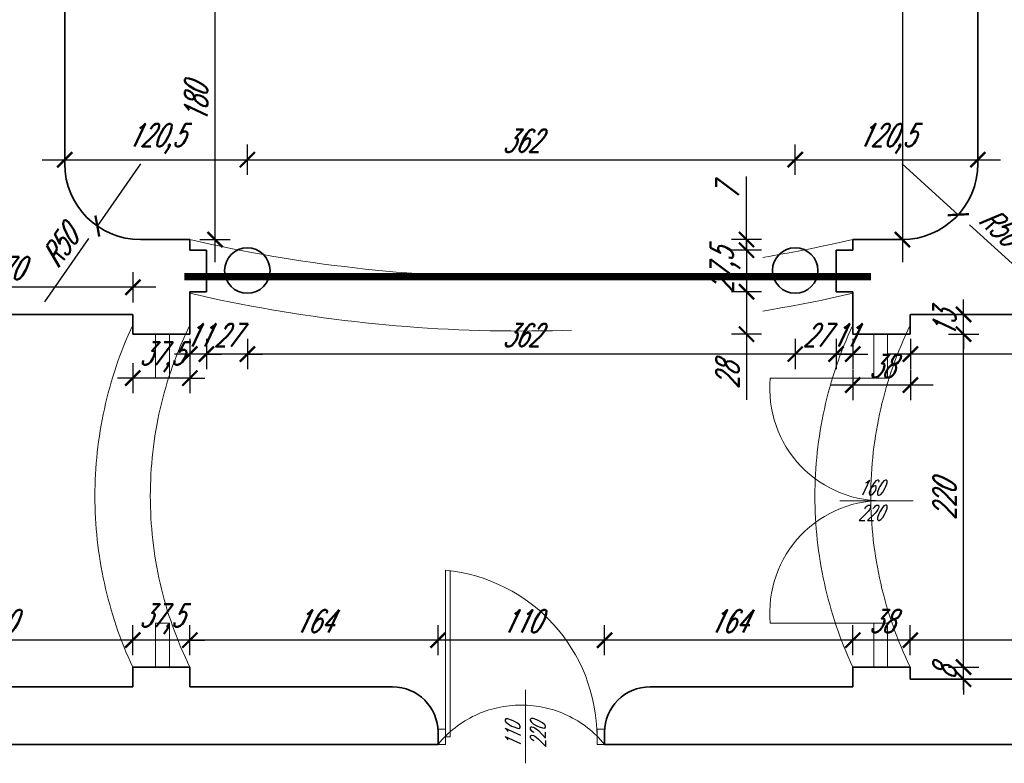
# Model space of a CAD drawing. Header units: millimetres. Extents: x 402 to 79005, y -7782 to 89952.
# Tile 92 of 256: x 24568 to 25218, y 21847 to 22338. Entities that reach past the tile are written whole.
import ezdxf

# ---------------------------------------------------------------- set-up
doc = ezdxf.new("R2010")
doc.units = ezdxf.units.MM
doc.header["$LTSCALE"] = 10
doc.linetypes.add('ACAD_ISO12W100', pattern=[21, 12, -3, 0, -3, 0, -3])
doc.linetypes.add('DASHED', pattern=[19.05, 12.7, -6.35])
doc.layers.get('0').update_dxf_attribs({"lineweight": 0})
doc.layers.get('Defpoints').update_dxf_attribs({"color": 253})
for name, color, linetype, lineweight in [('01 parter - ściany', 253, 'Continuous', 35), ('03_drzwi', 253, 'Continuous', 15), ('04-2_nad', 253, 'DASHED', 5), ('05-01_wymiary', 253, 'Continuous', 5), ('05-03_opis', 253, 'Continuous', 5)]:
    doc.layers.add(name, color=color, linetype=linetype, lineweight=lineweight)
doc.styles.add('ariel_wym', font='simplex.shx', dxfattribs={"width": 0.65, "oblique": 25})
doc.dimstyles.new('ariel 50', dxfattribs={"dimtxt": 15, "dimasz": 10, "dimexe": 10, "dimexo": 0, "dimgap": 5, "dimtad": 1, "dimdec": 1, "dimrnd": 0.5, "dimtxsty": 'ariel_wym', "dimblk": 'ARCHTICK', "dimcen": 2.5, "dimdle": 15, "dimazin": 0, "dimtfac": 1, "dimtdec": 1, "dimtix": 1, "dimtmove": 0, "dimatfit": 3, "dimldrblk": 'DOT', "dimfxl": 0, "dimarcsym": 0})
doc.dimstyles.new('ariel 50 wnętrze', dxfattribs={"dimtxt": 15, "dimasz": 10, "dimexe": 10, "dimexo": 0, "dimgap": 5, "dimtad": 1, "dimdec": 1, "dimrnd": 0.5, "dimtxsty": 'ariel_wym', "dimblk": 'ARCHTICK', "dimcen": 2.5, "dimdle": 15, "dimazin": 0, "dimtfac": 1, "dimtdec": 1, "dimtix": 1, "dimtmove": 0, "dimatfit": 3, "dimldrblk": 'DOT', "dimfxl": 0, "dimarcsym": 0})

# ---------------------------------------------------------------- blocks, each defined once
blk = doc.blocks.new('_ArchTick')
at = {"color": 0, "linetype": 'ByBlock', "const_width": 0.15}
blk.add_lwpolyline([(-0.5, -0.5), (0.5, 0.5)], dxfattribs=at)
blk = doc.blocks.new('*D2143')
at = {"layer": '05-01_wymiary', "color": 0, "lineweight": -2}
for p, q in [((23500.18, 22185.69), (23500.18, 22993.69)), ((23540.18, 22978.69), (23490.18, 22978.69)), ((23540.18, 22200.69), (23490.18, 22200.69))]:
    blk.add_line(p, q, dxfattribs=at)
at = {"layer": 'Defpoints', "color": 0}
for p in [(23500.18, 22978.69), (24616.43, 22978.69), (23841.38, 22200.69)]:
    blk.add_point(p, dxfattribs=at)
at = {"layer": '05-01_wymiary', "color": 0, "lineweight": -2, "xscale": 10, "yscale": 10, "zscale": 10}
for p, rotation in [((23500.18, 22978.69), 90), ((23500.18, 22200.69), 270)]:
    blk.add_blockref('_ArchTick', p, dxfattribs=dict(at, rotation=rotation))
at = {"layer": '05-01_wymiary', "color": 0, "insert": (23487.68, 22589.69), "char_height": 15, "attachment_point": 5, "rotation": 90, "style": 'ariel_wym'}
blk.add_mtext('778', dxfattribs=at)
blk = doc.blocks.new('_Dot')
at = {"color": 0, "linetype": 'ByBlock', "lineweight": -2}
blk.add_line((-0.5, 0), (-1, 0), dxfattribs=at)
at = {"color": 0, "linetype": 'ByBlock', "const_width": 0.5}
blk.add_lwpolyline([(-0.25, 0, 1), (0.25, 0, 1)], format="xyb", close=True, dxfattribs=at)
blk = doc.blocks.new('*D2447')
at = {"layer": '05-01_wymiary', "color": 0, "lineweight": -2}
for p, q in [((25155.78, 21918.51), (25155.78, 21938.51)), ((25318.78, 21918.51), (25318.78, 21938.51)), ((25333.78, 21928.51), (25140.78, 21928.51))]:
    blk.add_line(p, q, dxfattribs=at)
at = {"layer": 'Defpoints', "color": 0, "lineweight": 0}
for p in [(25155.78, 21928.51), (25155.78, 21902.69), (25318.78, 21859.69)]:
    blk.add_point(p, dxfattribs=at)
at = {"layer": '05-01_wymiary', "color": 0, "lineweight": -2, "xscale": 10, "yscale": 10, "zscale": 10, "rotation": 180}
blk.add_blockref('_ArchTick', (25155.78, 21928.51), dxfattribs=at)
at = {"layer": '05-01_wymiary', "color": 0, "lineweight": -2, "xscale": 10, "yscale": 10, "zscale": 10}
blk.add_blockref('_ArchTick', (25318.78, 21928.51), dxfattribs=at)
at = {"layer": '05-01_wymiary', "color": 0, "insert": (25237.28, 21941.01), "char_height": 15, "attachment_point": 5, "style": 'ariel_wym'}
blk.add_mtext('163', dxfattribs=at)
blk = doc.blocks.new('*D2448')
at = {"layer": '05-01_wymiary', "color": 0, "lineweight": -2}
for p, q in [((25117.78, 21918.51), (25117.78, 21938.51)), ((25155.78, 21918.51), (25155.78, 21938.51)), ((25170.78, 21928.51), (25102.78, 21928.51))]:
    blk.add_line(p, q, dxfattribs=at)
at = {"layer": 'Defpoints', "color": 0, "lineweight": 0}
for p in [(25117.78, 21928.51), (25155.78, 21902.69), (25117.78, 21897.69)]:
    blk.add_point(p, dxfattribs=at)
at = {"layer": '05-01_wymiary', "color": 0, "lineweight": -2, "xscale": 10, "yscale": 10, "zscale": 10, "rotation": 180}
blk.add_blockref('_ArchTick', (25117.78, 21928.51), dxfattribs=at)
at = {"layer": '05-01_wymiary', "color": 0, "lineweight": -2, "xscale": 10, "yscale": 10, "zscale": 10}
blk.add_blockref('_ArchTick', (25155.78, 21928.51), dxfattribs=at)
at = {"layer": '05-01_wymiary', "color": 0, "insert": (25136.78, 21941.01), "char_height": 15, "attachment_point": 5, "style": 'ariel_wym'}
blk.add_mtext('38', dxfattribs=at)
blk = doc.blocks.new('*D2449')
at = {"layer": '05-01_wymiary', "color": 0, "lineweight": -2}
for p, q in [((24953.87, 21918.51), (24953.87, 21938.51)), ((25117.78, 21918.51), (25117.78, 21938.51)), ((25132.78, 21928.51), (24938.87, 21928.51))]:
    blk.add_line(p, q, dxfattribs=at)
at = {"layer": 'Defpoints', "color": 0}
for p in [(24953.87, 21928.51), (25117.78, 21897.69), (24953.87, 21859.69)]:
    blk.add_point(p, dxfattribs=at)
at = {"layer": '05-01_wymiary', "color": 0, "lineweight": -2, "xscale": 10, "yscale": 10, "zscale": 10, "rotation": 180}
blk.add_blockref('_ArchTick', (24953.87, 21928.51), dxfattribs=at)
at = {"layer": '05-01_wymiary', "color": 0, "lineweight": -2, "xscale": 10, "yscale": 10, "zscale": 10}
blk.add_blockref('_ArchTick', (25117.78, 21928.51), dxfattribs=at)
at = {"layer": '05-01_wymiary', "color": 0, "insert": (25035.83, 21941.01), "char_height": 15, "attachment_point": 5, "style": 'ariel_wym'}
blk.add_mtext('164', dxfattribs=at)
blk = doc.blocks.new('*D2450')
at = {"layer": '05-01_wymiary', "color": 0, "lineweight": -2}
for p, q in [((24843.87, 21918.51), (24843.87, 21938.51)), ((24953.87, 21918.51), (24953.87, 21938.51)), ((24968.87, 21928.51), (24828.87, 21928.51))]:
    blk.add_line(p, q, dxfattribs=at)
at = {"layer": 'Defpoints', "color": 0}
for p in [(24843.87, 21928.51), (24843.87, 21859.69), (24953.87, 21859.69)]:
    blk.add_point(p, dxfattribs=at)
at = {"layer": '05-01_wymiary', "color": 0, "lineweight": -2, "xscale": 10, "yscale": 10, "zscale": 10, "rotation": 180}
blk.add_blockref('_ArchTick', (24843.87, 21928.51), dxfattribs=at)
at = {"layer": '05-01_wymiary', "color": 0, "lineweight": -2, "xscale": 10, "yscale": 10, "zscale": 10}
blk.add_blockref('_ArchTick', (24953.87, 21928.51), dxfattribs=at)
at = {"layer": '05-01_wymiary', "color": 0, "insert": (24898.87, 21941.01), "char_height": 15, "attachment_point": 5, "style": 'ariel_wym'}
blk.add_mtext('110', dxfattribs=at)
blk = doc.blocks.new('*D2451')
at = {"layer": '05-01_wymiary', "color": 0, "lineweight": -2}
for p, q in [((24679.96, 21918.51), (24679.96, 21938.51)), ((24843.87, 21918.51), (24843.87, 21938.51)), ((24858.87, 21928.51), (24664.96, 21928.51))]:
    blk.add_line(p, q, dxfattribs=at)
at = {"layer": 'Defpoints', "color": 0}
for p in [(24679.96, 21928.51), (24679.96, 21897.69), (24843.87, 21859.69)]:
    blk.add_point(p, dxfattribs=at)
at = {"layer": '05-01_wymiary', "color": 0, "lineweight": -2, "xscale": 10, "yscale": 10, "zscale": 10, "rotation": 180}
blk.add_blockref('_ArchTick', (24679.96, 21928.51), dxfattribs=at)
at = {"layer": '05-01_wymiary', "color": 0, "lineweight": -2, "xscale": 10, "yscale": 10, "zscale": 10}
blk.add_blockref('_ArchTick', (24843.87, 21928.51), dxfattribs=at)
at = {"layer": '05-01_wymiary', "color": 0, "insert": (24761.92, 21941.01), "char_height": 15, "attachment_point": 5, "style": 'ariel_wym'}
blk.add_mtext('164', dxfattribs=at)
blk = doc.blocks.new('*D2452')
at = {"layer": '05-01_wymiary', "color": 0, "lineweight": -2}
for p, q in [((24642.28, 21918.51), (24642.28, 21938.51)), ((24679.96, 21918.51), (24679.96, 21938.51)), ((24642.28, 21928.51), (24632.28, 21928.51)), ((24679.96, 21928.51), (24642.28, 21928.51)), ((24679.96, 21928.51), (24689.96, 21928.51))]:
    blk.add_line(p, q, dxfattribs=at)
at = {"layer": 'Defpoints', "color": 0}
for p in [(24642.28, 21928.51), (24642.28, 21897.69), (24679.96, 21897.69)]:
    blk.add_point(p, dxfattribs=at)
at = {"layer": '05-01_wymiary', "color": 0, "lineweight": -2, "xscale": 10, "yscale": 10, "zscale": 10}
blk.add_blockref('_ArchTick', (24642.28, 21928.51), dxfattribs=at)
at = {"layer": '05-01_wymiary', "color": 0, "lineweight": -2, "xscale": 10, "yscale": 10, "zscale": 10, "rotation": 180}
blk.add_blockref('_ArchTick', (24679.96, 21928.51), dxfattribs=at)
at = {"layer": '05-01_wymiary', "color": 0, "insert": (24661.12, 21942.44), "char_height": 15, "attachment_point": 5, "style": 'ariel_wym'}
blk.add_mtext('37,5', dxfattribs=at)
blk = doc.blocks.new('*D2456')
at = {"layer": '05-01_wymiary', "color": 0, "lineweight": -2}
for p, q in [((25155.82, 22127.52), (25155.82, 22107.52)), ((25385.78, 22127.52), (25385.78, 22107.52)), ((25400.78, 22117.52), (25140.82, 22117.52))]:
    blk.add_line(p, q, dxfattribs=at)
at = {"layer": 'Defpoints', "color": 0}
for p in [(25385.78, 22187.69), (25155.82, 22143.69), (25155.82, 22117.52)]:
    blk.add_point(p, dxfattribs=at)
at = {"layer": '05-01_wymiary', "color": 0, "lineweight": -2, "xscale": 10, "yscale": 10, "zscale": 10, "rotation": 180}
blk.add_blockref('_ArchTick', (25155.82, 22117.52), dxfattribs=at)
at = {"layer": '05-01_wymiary', "color": 0, "lineweight": -2, "xscale": 10, "yscale": 10, "zscale": 10}
blk.add_blockref('_ArchTick', (25385.78, 22117.52), dxfattribs=at)
at = {"layer": '05-01_wymiary', "color": 0, "insert": (25270.8, 22130.02), "char_height": 15, "attachment_point": 5, "style": 'ariel_wym'}
blk.add_mtext('230', dxfattribs=at)
blk = doc.blocks.new('*D2457')
at = {"layer": '05-01_wymiary', "color": 0, "lineweight": -2}
for p, q in [((25117.78, 22107.06), (25117.78, 22087.06)), ((25155.82, 22107.06), (25155.82, 22087.06)), ((25170.82, 22097.06), (25102.78, 22097.06))]:
    blk.add_line(p, q, dxfattribs=at)
at = {"layer": 'Defpoints', "color": 0}
for p in [(25155.82, 22143.69), (25117.78, 22130.69), (25117.78, 22097.06)]:
    blk.add_point(p, dxfattribs=at)
at = {"layer": '05-01_wymiary', "color": 0, "lineweight": -2, "xscale": 10, "yscale": 10, "zscale": 10, "rotation": 180}
blk.add_blockref('_ArchTick', (25117.78, 22097.06), dxfattribs=at)
at = {"layer": '05-01_wymiary', "color": 0, "lineweight": -2, "xscale": 10, "yscale": 10, "zscale": 10}
blk.add_blockref('_ArchTick', (25155.82, 22097.06), dxfattribs=at)
at = {"layer": '05-01_wymiary', "color": 0, "insert": (25136.8, 22109.56), "char_height": 15, "attachment_point": 5, "style": 'ariel_wym'}
blk.add_mtext('38', dxfattribs=at)
blk = doc.blocks.new('*D2458')
at = {"layer": '05-01_wymiary', "color": 0, "lineweight": -2}
for p, q in [((25106.78, 22127.52), (25106.78, 22107.52)), ((25117.78, 22127.52), (25117.78, 22107.52)), ((25106.78, 22117.52), (25096.78, 22117.52)), ((25117.78, 22117.52), (25106.78, 22117.52)), ((25117.78, 22117.52), (25127.78, 22117.52))]:
    blk.add_line(p, q, dxfattribs=at)
at = {"layer": 'Defpoints', "color": 0}
for p in [(25106.78, 22158.69), (25117.78, 22130.69), (25106.78, 22117.52)]:
    blk.add_point(p, dxfattribs=at)
at = {"layer": '05-01_wymiary', "color": 0, "lineweight": -2, "xscale": 10, "yscale": 10, "zscale": 10}
blk.add_blockref('_ArchTick', (25106.78, 22117.52), dxfattribs=at)
at = {"layer": '05-01_wymiary', "color": 0, "lineweight": -2, "xscale": 10, "yscale": 10, "zscale": 10, "rotation": 180}
blk.add_blockref('_ArchTick', (25117.78, 22117.52), dxfattribs=at)
at = {"layer": '05-01_wymiary', "color": 0, "insert": (25112.28, 22130.02), "char_height": 15, "attachment_point": 5, "style": 'ariel_wym'}
blk.add_mtext('11', dxfattribs=at)
blk = doc.blocks.new('*D2459')
at = {"layer": '05-01_wymiary', "color": 0, "lineweight": -2}
for p, q in [((25079.78, 22127.52), (25079.78, 22107.52)), ((25106.78, 22127.52), (25106.78, 22107.52)), ((25079.78, 22117.52), (25069.78, 22117.52)), ((25106.78, 22117.52), (25079.78, 22117.52)), ((25106.78, 22117.52), (25116.78, 22117.52))]:
    blk.add_line(p, q, dxfattribs=at)
at = {"layer": 'Defpoints', "color": 0}
for p in [(25079.78, 22172.71), (25106.78, 22158.69), (25079.78, 22117.52)]:
    blk.add_point(p, dxfattribs=at)
at = {"layer": '05-01_wymiary', "color": 0, "lineweight": -2, "xscale": 10, "yscale": 10, "zscale": 10}
blk.add_blockref('_ArchTick', (25079.78, 22117.52), dxfattribs=at)
at = {"layer": '05-01_wymiary', "color": 0, "lineweight": -2, "xscale": 10, "yscale": 10, "zscale": 10, "rotation": 180}
blk.add_blockref('_ArchTick', (25106.78, 22117.52), dxfattribs=at)
at = {"layer": '05-01_wymiary', "color": 0, "insert": (25093.28, 22130.02), "char_height": 15, "attachment_point": 5, "style": 'ariel_wym'}
blk.add_mtext('27', dxfattribs=at)
blk = doc.blocks.new('*D2460')
at = {"layer": '05-01_wymiary', "color": 0, "lineweight": -2}
for p, q in [((24717.96, 22127.52), (24717.96, 22107.52)), ((25079.78, 22127.52), (25079.78, 22107.52)), ((25094.78, 22117.52), (24702.96, 22117.52))]:
    blk.add_line(p, q, dxfattribs=at)
at = {"layer": 'Defpoints', "color": 0}
for p in [(24717.96, 22172.71), (25079.78, 22172.71), (24717.96, 22117.52)]:
    blk.add_point(p, dxfattribs=at)
at = {"layer": '05-01_wymiary', "color": 0, "lineweight": -2, "xscale": 10, "yscale": 10, "zscale": 10, "rotation": 180}
blk.add_blockref('_ArchTick', (24717.96, 22117.52), dxfattribs=at)
at = {"layer": '05-01_wymiary', "color": 0, "lineweight": -2, "xscale": 10, "yscale": 10, "zscale": 10}
blk.add_blockref('_ArchTick', (25079.78, 22117.52), dxfattribs=at)
at = {"layer": '05-01_wymiary', "color": 0, "insert": (24898.87, 22130.02), "char_height": 15, "attachment_point": 5, "style": 'ariel_wym'}
blk.add_mtext('362', dxfattribs=at)
blk = doc.blocks.new('*D2461')
at = {"layer": '05-01_wymiary', "color": 0, "lineweight": -2}
for p, q in [((24690.96, 22127.52), (24690.96, 22107.52)), ((24717.96, 22127.52), (24717.96, 22107.52)), ((24690.96, 22117.52), (24680.96, 22117.52)), ((24717.96, 22117.52), (24690.96, 22117.52)), ((24717.96, 22117.52), (24727.96, 22117.52))]:
    blk.add_line(p, q, dxfattribs=at)
at = {"layer": 'Defpoints', "color": 0}
for p in [(24717.96, 22172.71), (24690.96, 22158.69), (24690.96, 22117.52)]:
    blk.add_point(p, dxfattribs=at)
at = {"layer": '05-01_wymiary', "color": 0, "lineweight": -2, "xscale": 10, "yscale": 10, "zscale": 10}
blk.add_blockref('_ArchTick', (24690.96, 22117.52), dxfattribs=at)
at = {"layer": '05-01_wymiary', "color": 0, "lineweight": -2, "xscale": 10, "yscale": 10, "zscale": 10, "rotation": 180}
blk.add_blockref('_ArchTick', (24717.96, 22117.52), dxfattribs=at)
at = {"layer": '05-01_wymiary', "color": 0, "insert": (24704.46, 22130.02), "char_height": 15, "attachment_point": 5, "style": 'ariel_wym'}
blk.add_mtext('27', dxfattribs=at)
blk = doc.blocks.new('*D2462')
at = {"layer": '05-01_wymiary', "color": 0, "lineweight": -2}
for p, q in [((24679.96, 22127.52), (24679.96, 22107.52)), ((24690.96, 22127.52), (24690.96, 22107.52)), ((24679.96, 22117.52), (24669.96, 22117.52)), ((24690.96, 22117.52), (24679.96, 22117.52)), ((24690.96, 22117.52), (24700.96, 22117.52))]:
    blk.add_line(p, q, dxfattribs=at)
at = {"layer": 'Defpoints', "color": 0}
for p in [(24690.96, 22158.69), (24679.96, 22130.69), (24679.96, 22117.52)]:
    blk.add_point(p, dxfattribs=at)
at = {"layer": '05-01_wymiary', "color": 0, "lineweight": -2, "xscale": 10, "yscale": 10, "zscale": 10}
blk.add_blockref('_ArchTick', (24679.96, 22117.52), dxfattribs=at)
at = {"layer": '05-01_wymiary', "color": 0, "lineweight": -2, "xscale": 10, "yscale": 10, "zscale": 10, "rotation": 180}
blk.add_blockref('_ArchTick', (24690.96, 22117.52), dxfattribs=at)
at = {"layer": '05-01_wymiary', "color": 0, "insert": (24685.46, 22130.02), "char_height": 15, "attachment_point": 5, "style": 'ariel_wym'}
blk.add_mtext('11', dxfattribs=at)
blk = doc.blocks.new('*D2463')
at = {"layer": '05-01_wymiary', "color": 0, "lineweight": -2}
for p, q in [((24642.29, 22111.61), (24642.29, 22091.61)), ((24679.96, 22111.61), (24679.96, 22091.61)), ((24642.29, 22101.61), (24632.29, 22101.61)), ((24679.96, 22101.61), (24642.29, 22101.61)), ((24679.96, 22101.61), (24689.96, 22101.61))]:
    blk.add_line(p, q, dxfattribs=at)
at = {"layer": 'Defpoints', "color": 0}
for p in [(24642.29, 22130.69), (24679.96, 22130.69), (24642.29, 22101.61)]:
    blk.add_point(p, dxfattribs=at)
at = {"layer": '05-01_wymiary', "color": 0, "lineweight": -2, "xscale": 10, "yscale": 10, "zscale": 10}
blk.add_blockref('_ArchTick', (24642.29, 22101.61), dxfattribs=at)
at = {"layer": '05-01_wymiary', "color": 0, "lineweight": -2, "xscale": 10, "yscale": 10, "zscale": 10, "rotation": 180}
blk.add_blockref('_ArchTick', (24679.96, 22101.61), dxfattribs=at)
at = {"layer": '05-01_wymiary', "color": 0, "insert": (24661.13, 22115.54), "char_height": 15, "attachment_point": 5, "style": 'ariel_wym'}
blk.add_mtext('37,5', dxfattribs=at)
blk = doc.blocks.new('*D2525')
at = {"layer": '05-01_wymiary', "color": 0, "lineweight": -2}
for p, q in [((24462.28, 21918.51), (24462.28, 21938.51)), ((24642.28, 21918.51), (24642.28, 21938.51)), ((24657.28, 21928.51), (24447.28, 21928.51))]:
    blk.add_line(p, q, dxfattribs=at)
at = {"layer": 'Defpoints', "color": 0}
for p in [(24462.28, 21928.51), (24642.28, 21897.69), (24462.28, 21859.69)]:
    blk.add_point(p, dxfattribs=at)
at = {"layer": '05-01_wymiary', "color": 0, "lineweight": -2, "xscale": 10, "yscale": 10, "zscale": 10, "rotation": 180}
blk.add_blockref('_ArchTick', (24462.28, 21928.51), dxfattribs=at)
at = {"layer": '05-01_wymiary', "color": 0, "lineweight": -2, "xscale": 10, "yscale": 10, "zscale": 10}
blk.add_blockref('_ArchTick', (24642.28, 21928.51), dxfattribs=at)
at = {"layer": '05-01_wymiary', "color": 0, "insert": (24552.28, 21941.01), "char_height": 15, "attachment_point": 5, "style": 'ariel_wym'}
blk.add_mtext('180', dxfattribs=at)
blk = doc.blocks.new('*D2542')
at = {"layer": '05-01_wymiary', "color": 0, "lineweight": -2}
for p, q in [((24472.28, 22171.69), (24472.28, 22151.69)), ((24642.43, 22171.69), (24642.43, 22151.69)), ((24657.43, 22161.69), (24457.28, 22161.69))]:
    blk.add_line(p, q, dxfattribs=at)
at = {"layer": 'Defpoints', "color": 0}
for p in [(24472.28, 22187.69), (24642.43, 22187.26), (24472.28, 22161.69)]:
    blk.add_point(p, dxfattribs=at)
at = {"layer": '05-01_wymiary', "color": 0, "lineweight": -2, "xscale": 10, "yscale": 10, "zscale": 10, "rotation": 180}
blk.add_blockref('_ArchTick', (24472.28, 22161.69), dxfattribs=at)
at = {"layer": '05-01_wymiary', "color": 0, "lineweight": -2, "xscale": 10, "yscale": 10, "zscale": 10}
blk.add_blockref('_ArchTick', (24642.43, 22161.69), dxfattribs=at)
at = {"layer": '05-01_wymiary', "color": 0, "insert": (24557.36, 22174.19), "char_height": 15, "attachment_point": 5, "style": 'ariel_wym'}
blk.add_mtext('170', dxfattribs=at)
blk = doc.blocks.new('*D2549')
at = {"layer": '05-01_wymiary', "color": 0, "lineweight": -2}
for p, q in [((24696.62, 22178.19), (24696.62, 22388.1)), ((24686.62, 22373.1), (24706.62, 22373.1)), ((24686.62, 22193.19), (24706.62, 22193.19))]:
    blk.add_line(p, q, dxfattribs=at)
at = {"layer": 'Defpoints', "color": 0}
for p in [(24681.81, 22373.1), (24696.62, 22373.1), (24679.96, 22193.19)]:
    blk.add_point(p, dxfattribs=at)
at = {"layer": '05-01_wymiary', "color": 0, "lineweight": -2, "xscale": 10, "yscale": 10, "zscale": 10}
for p, rotation in [((24696.62, 22373.1), 90), ((24696.62, 22193.19), 270)]:
    blk.add_blockref('_ArchTick', p, dxfattribs=dict(at, rotation=rotation))
at = {"layer": '05-01_wymiary', "color": 0, "insert": (24684.12, 22283.15), "char_height": 15, "attachment_point": 5, "rotation": 90, "style": 'ariel_wym'}
blk.add_mtext('180', dxfattribs=at)
blk = doc.blocks.new('*D2555')
at = {"layer": '05-01_wymiary', "color": 0, "lineweight": -2}
for p, q in [((25150.57, 22942.69), (25150.57, 22178.19)), ((25140.57, 22927.69), (25160.57, 22927.69)), ((25151.16, 22193.19), (25140.57, 22193.19))]:
    blk.add_line(p, q, dxfattribs=at)
at = {"layer": 'Defpoints', "color": 0}
for p in [(25139.53, 22927.69), (25150.57, 22193.19), (25151.16, 22193.19)]:
    blk.add_point(p, dxfattribs=at)
at = {"layer": '05-01_wymiary', "color": 0, "lineweight": -2, "xscale": 10, "yscale": 10, "zscale": 10}
for p, rotation in [((25150.57, 22927.69), 90), ((25150.57, 22193.19), 270)]:
    blk.add_blockref('_ArchTick', p, dxfattribs=dict(at, rotation=rotation))
at = {"layer": '05-01_wymiary', "color": 0, "insert": (25136.64, 22560.44), "char_height": 15, "attachment_point": 5, "rotation": 90, "style": 'ariel_wym'}
blk.add_mtext('734,5', dxfattribs=at)
blk = doc.blocks.new('*D2556')
at = {"layer": '05-01_wymiary', "color": 0, "lineweight": -2}
for p, q in [((24597.38, 22243.19), (24597.38, 22255.97)), ((24717.96, 22235.97), (24717.96, 22255.97)), ((24582.38, 22245.97), (24732.96, 22245.97))]:
    blk.add_line(p, q, dxfattribs=at)
at = {"layer": 'Defpoints', "color": 0}
for p in [(24717.96, 22245.97), (24597.38, 22243.19), (24717.96, 22172.71)]:
    blk.add_point(p, dxfattribs=at)
at = {"layer": '05-01_wymiary', "color": 0, "lineweight": -2, "xscale": 10, "yscale": 10, "zscale": 10, "rotation": 180}
blk.add_blockref('_ArchTick', (24597.38, 22245.97), dxfattribs=at)
at = {"layer": '05-01_wymiary', "color": 0, "lineweight": -2, "xscale": 10, "yscale": 10, "zscale": 10}
blk.add_blockref('_ArchTick', (24717.96, 22245.97), dxfattribs=at)
at = {"layer": '05-01_wymiary', "color": 0, "insert": (24657.67, 22259.9), "char_height": 15, "attachment_point": 5, "style": 'ariel_wym'}
blk.add_mtext('120,5', dxfattribs=at)
blk = doc.blocks.new('*D1838')
at = {"layer": '05-01_wymiary', "color": 0, "lineweight": -2}
for p, q in [((24717.96, 22235.97), (24717.96, 22255.97)), ((25079.78, 22235.97), (25079.78, 22255.97)), ((24702.96, 22245.97), (25094.78, 22245.97))]:
    blk.add_line(p, q, dxfattribs=at)
at = {"layer": 'Defpoints', "color": 0}
for p in [(25079.78, 22245.97), (24717.96, 22172.71), (25079.78, 22172.71)]:
    blk.add_point(p, dxfattribs=at)
at = {"layer": '05-01_wymiary', "color": 0, "lineweight": -2, "xscale": 10, "yscale": 10, "zscale": 10, "rotation": 180}
blk.add_blockref('_ArchTick', (24717.96, 22245.97), dxfattribs=at)
at = {"layer": '05-01_wymiary', "color": 0, "lineweight": -2, "xscale": 10, "yscale": 10, "zscale": 10}
blk.add_blockref('_ArchTick', (25079.78, 22245.97), dxfattribs=at)
at = {"layer": '05-01_wymiary', "color": 0, "insert": (24898.87, 22258.47), "char_height": 15, "attachment_point": 5, "style": 'ariel_wym'}
blk.add_mtext('362', dxfattribs=at)
blk = doc.blocks.new('*D1839')
at = {"layer": '05-01_wymiary', "color": 0, "lineweight": -2}
for p, q in [((25079.78, 22235.97), (25079.78, 22255.97)), ((25200.37, 22242.91), (25200.37, 22255.97)), ((25064.78, 22245.97), (25215.37, 22245.97))]:
    blk.add_line(p, q, dxfattribs=at)
at = {"layer": 'Defpoints', "color": 0}
for p in [(25200.37, 22245.97), (25200.37, 22242.91), (25079.78, 22172.71)]:
    blk.add_point(p, dxfattribs=at)
at = {"layer": '05-01_wymiary', "color": 0, "lineweight": -2, "xscale": 10, "yscale": 10, "zscale": 10, "rotation": 180}
blk.add_blockref('_ArchTick', (25079.78, 22245.97), dxfattribs=at)
at = {"layer": '05-01_wymiary', "color": 0, "lineweight": -2, "xscale": 10, "yscale": 10, "zscale": 10}
blk.add_blockref('_ArchTick', (25200.37, 22245.97), dxfattribs=at)
at = {"layer": '05-01_wymiary', "color": 0, "insert": (25140.08, 22259.9), "char_height": 15, "attachment_point": 5, "style": 'ariel_wym'}
blk.add_mtext('120,5', dxfattribs=at)
blk = doc.blocks.new('*D1840')
at = {"layer": '05-01_wymiary', "color": 0, "lineweight": -2}
for p, q in [((25047.6, 22193.19), (25047.6, 22234.83)), ((25057.6, 22193.19), (25037.6, 22193.19)), ((25047.6, 22193.19), (25047.6, 22186.19)), ((25057.6, 22186.19), (25037.6, 22186.19)), ((25047.6, 22186.19), (25047.6, 22176.19))]:
    blk.add_line(p, q, dxfattribs=at)
at = {"layer": 'Defpoints', "color": 0}
for p in [(25117.78, 22193.19), (25047.6, 22186.19), (25117.78, 22186.19)]:
    blk.add_point(p, dxfattribs=at)
at = {"layer": '05-01_wymiary', "color": 0, "lineweight": -2, "xscale": 10, "yscale": 10, "zscale": 10}
for p, rotation in [((25047.6, 22193.19), 270), ((25047.6, 22186.19), 90)]:
    blk.add_blockref('_ArchTick', p, dxfattribs=dict(at, rotation=rotation))
at = {"layer": '05-01_wymiary', "color": 0, "insert": (25035.1, 22224.01), "char_height": 15, "attachment_point": 5, "rotation": 90, "style": 'ariel_wym'}
blk.add_mtext('7', dxfattribs=at)
blk = doc.blocks.new('*D1841')
at = {"layer": '05-01_wymiary', "color": 0, "lineweight": -2}
for p, q in [((25047.6, 22186.19), (25047.6, 22196.19)), ((25057.6, 22186.19), (25037.6, 22186.19)), ((25047.6, 22186.19), (25047.6, 22158.69)), ((25057.6, 22158.69), (25037.6, 22158.69)), ((25047.6, 22158.69), (25047.6, 22148.69))]:
    blk.add_line(p, q, dxfattribs=at)
at = {"layer": 'Defpoints', "color": 0}
for p in [(25106.78, 22186.19), (25047.6, 22158.69), (25106.78, 22158.69)]:
    blk.add_point(p, dxfattribs=at)
at = {"layer": '05-01_wymiary', "color": 0, "lineweight": -2, "xscale": 10, "yscale": 10, "zscale": 10}
for p, rotation in [((25047.6, 22186.19), 270), ((25047.6, 22158.69), 90)]:
    blk.add_blockref('_ArchTick', p, dxfattribs=dict(at, rotation=rotation))
at = {"layer": '05-01_wymiary', "color": 0, "insert": (25033.68, 22172.44), "char_height": 15, "attachment_point": 5, "rotation": 90, "style": 'ariel_wym'}
blk.add_mtext('27,5', dxfattribs=at)
blk = doc.blocks.new('*D1842')
at = {"layer": '05-01_wymiary', "color": 0, "lineweight": -2}
for p, q in [((25047.6, 22173.69), (25047.6, 22115.69)), ((25057.6, 22158.69), (25037.6, 22158.69)), ((25057.6, 22130.69), (25037.6, 22130.69)), ((25047.6, 22130.69), (25047.6, 22087.33))]:
    blk.add_line(p, q, dxfattribs=at)
at = {"layer": 'Defpoints', "color": 0}
for p in [(25106.78, 22158.69), (25047.6, 22130.69), (25119.49, 22130.69)]:
    blk.add_point(p, dxfattribs=at)
at = {"layer": '05-01_wymiary', "color": 0, "lineweight": -2, "xscale": 10, "yscale": 10, "zscale": 10}
for p, rotation in [((25047.6, 22158.69), 90), ((25047.6, 22130.69), 270)]:
    blk.add_blockref('_ArchTick', p, dxfattribs=dict(at, rotation=rotation))
at = {"layer": '05-01_wymiary', "color": 0, "insert": (25035.1, 22103.09), "char_height": 15, "attachment_point": 5, "rotation": 90, "style": 'ariel_wym'}
blk.add_mtext('28', dxfattribs=at)
blk = doc.blocks.new('*D1843')
at = {"layer": '05-01_wymiary', "color": 0, "lineweight": -2}
for p, q in [((25190.93, 21910.69), (25190.93, 21920.69)), ((25180.93, 21910.69), (25200.93, 21910.69)), ((25190.93, 21902.69), (25190.93, 21910.69)), ((25180.93, 21902.69), (25200.93, 21902.69)), ((25190.93, 21902.69), (25190.93, 21892.69))]:
    blk.add_line(p, q, dxfattribs=at)
at = {"layer": 'Defpoints', "color": 0, "lineweight": 0}
for p in [(25155.78, 21910.69), (25190.93, 21910.69), (25155.78, 21902.69)]:
    blk.add_point(p, dxfattribs=at)
at = {"layer": '05-01_wymiary', "color": 0, "lineweight": -2, "xscale": 10, "yscale": 10, "zscale": 10}
for p, rotation in [((25190.93, 21910.69), 270), ((25190.93, 21902.69), 90)]:
    blk.add_blockref('_ArchTick', p, dxfattribs=dict(at, rotation=rotation))
at = {"layer": '05-01_wymiary', "color": 0, "insert": (25178.43, 21906.69), "char_height": 15, "attachment_point": 5, "rotation": 90, "style": 'ariel_wym'}
blk.add_mtext('8', dxfattribs=at)
blk = doc.blocks.new('*D1844')
at = {"layer": '05-01_wymiary', "color": 0, "lineweight": -2}
for p, q in [((25190.93, 21895.69), (25190.93, 22145.69)), ((25180.93, 22130.69), (25200.93, 22130.69)), ((25180.93, 21910.69), (25200.93, 21910.69))]:
    blk.add_line(p, q, dxfattribs=at)
at = {"layer": 'Defpoints', "color": 0}
for p in [(25155.78, 22130.69), (25190.93, 22130.69), (25155.78, 21910.69)]:
    blk.add_point(p, dxfattribs=at)
at = {"layer": '05-01_wymiary', "color": 0, "lineweight": -2, "xscale": 10, "yscale": 10, "zscale": 10}
for p, rotation in [((25190.93, 22130.69), 90), ((25190.93, 21910.69), 270)]:
    blk.add_blockref('_ArchTick', p, dxfattribs=dict(at, rotation=rotation))
at = {"layer": '05-01_wymiary', "color": 0, "insert": (25178.43, 22020.69), "char_height": 15, "attachment_point": 5, "rotation": 90, "style": 'ariel_wym'}
blk.add_mtext('220', dxfattribs=at)
blk = doc.blocks.new('*D1845')
at = {"layer": '05-01_wymiary', "color": 0, "lineweight": -2}
for p, q in [((25190.93, 22143.69), (25190.93, 22153.69)), ((25180.93, 22143.69), (25200.93, 22143.69)), ((25190.93, 22130.69), (25190.93, 22143.69)), ((25180.93, 22130.69), (25200.93, 22130.69)), ((25190.93, 22130.69), (25190.93, 22120.69))]:
    blk.add_line(p, q, dxfattribs=at)
at = {"layer": 'Defpoints', "color": 0}
for p in [(25155.82, 22143.69), (25190.93, 22143.69), (25155.78, 22130.69)]:
    blk.add_point(p, dxfattribs=at)
at = {"layer": '05-01_wymiary', "color": 0, "lineweight": -2, "xscale": 10, "yscale": 10, "zscale": 10}
for p, rotation in [((25190.93, 22143.69), 270), ((25190.93, 22130.69), 90)]:
    blk.add_blockref('_ArchTick', p, dxfattribs=dict(at, rotation=rotation))
at = {"layer": '05-01_wymiary', "color": 0, "insert": (25178.43, 22137.19), "char_height": 15, "attachment_point": 5, "rotation": 90, "style": 'ariel_wym'}
blk.add_mtext('13', dxfattribs=at)
blk = doc.blocks.new('*D1868')
at = {"layer": '05-01_wymiary', "color": 0, "lineweight": -2}
for p, q in [((24647.38, 22243.19), (24618.89, 22202.1)), ((24584.24, 22152.13), (24613.19, 22193.88))]:
    blk.add_line(p, q, dxfattribs=at)
at = {"layer": 'Defpoints', "color": 0}
for p in [(24647.38, 22243.19), (24618.89, 22202.1)]:
    blk.add_point(p, dxfattribs=at)
at = {"layer": '05-01_wymiary', "color": 0, "lineweight": -2, "xscale": 10, "yscale": 10, "zscale": 10, "rotation": 55.26353318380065}
blk.add_blockref('_ArchTick', (24618.89, 22202.1), dxfattribs=at)
at = {"layer": '05-01_wymiary', "color": 0, "insert": (24594.14, 22188.35), "char_height": 15, "attachment_point": 5, "rotation": 55.26353, "style": 'ariel_wym'}
blk.add_mtext('R50', dxfattribs=at)
blk = doc.blocks.new('*D1869')
at = {"layer": '05-01_wymiary', "color": 0, "lineweight": -2}
for p, q in [((25150.37, 22243.19), (25187.43, 22209.63)), ((25232.5, 22168.81), (25194.85, 22202.91))]:
    blk.add_line(p, q, dxfattribs=at)
at = {"layer": 'Defpoints', "color": 0}
for p in [(25150.37, 22243.19), (25187.43, 22209.63)]:
    blk.add_point(p, dxfattribs=at)
at = {"layer": '05-01_wymiary', "color": 0, "lineweight": -2, "xscale": 10, "yscale": 10, "zscale": 10, "rotation": 137.8365536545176}
blk.add_blockref('_ArchTick', (25187.43, 22209.63), dxfattribs=at)
at = {"layer": '05-01_wymiary', "color": 0, "insert": (25214.65, 22201.84), "char_height": 15, "attachment_point": 5, "rotation": 317.83655, "style": 'ariel_wym'}
blk.add_mtext('R50', dxfattribs=at)

msp = doc.modelspace()

# ---------------------------------------------------------------- linework, layer by layer
at = {"layer": '01 parter - ściany'}
for p, q in [((24597.375, 22680.689), (24597.375, 22243.189)), ((25200.372, 22680.689), (25200.372, 22243.189)), ((24679.965, 22193.189), (24647.375, 22193.189)), ((24679.965, 22186.189), (24679.965, 22193.189)), ((25117.783, 22186.189), (25117.783, 22193.189)), ((25117.783, 22193.189), (25150.372, 22193.189)), ((24690.965, 22186.189), (24679.965, 22186.189)), ((24690.965, 22158.689), (24690.965, 22186.189)), ((25106.783, 22158.689), (25106.783, 22186.189)), ((25106.783, 22186.189), (25117.783, 22186.189)), ((24679.965, 22130.689), (24679.965, 22158.689)), ((24679.965, 22158.689), (24690.965, 22158.689)), ((25117.783, 22158.689), (25106.783, 22158.689)), ((25117.783, 22130.689), (25117.783, 22158.689)), ((24642.319, 22143.689), (24502.295, 22143.689)), ((24642.319, 22143.689), (24502.295, 22143.689)), ((24642.286, 22130.689), (24642.319, 22143.689)), ((25155.783, 22130.689), (25155.783, 22143.689)), ((25355.795, 22143.689), (25155.819, 22143.689)), ((24679.965, 22130.689), (24642.286, 22130.689)), ((25117.783, 22130.689), (25155.783, 22130.689)), ((24642.283, 21897.689), (24642.283, 21910.689)), ((24642.283, 21910.689), (24679.965, 21910.689)), ((24679.965, 21897.689), (24679.965, 21910.689)), ((25117.783, 21897.689), (25117.783, 21910.689)), ((25117.783, 21910.689), (25155.783, 21910.689)), ((25155.783, 21910.689), (25155.783, 21902.689)), ((25288.783, 21902.689), (25155.783, 21902.689)), ((24642.283, 21897.689), (24492.283, 21897.689)), ((24813.874, 21897.689), (24679.965, 21897.689)), ((25117.783, 21897.689), (24983.874, 21897.689)), ((24843.874, 21859.689), (24843.874, 21867.689)), ((24953.874, 21859.689), (24953.874, 21867.689)), ((24843.874, 21859.689), (24462.283, 21859.689)), ((25318.783, 21859.689), (24953.874, 21859.689))]:
    msp.add_line(p, q, dxfattribs=at)
for centre in [(24717.965, 22172.713), (25079.783, 22172.713)]:
    msp.add_circle(centre, 15, dxfattribs=at)
for centre, radius, start, end in [((24647.375, 22243.189), 50, 180, 270), ((25150.372, 22243.189), 50, 270, 0), ((24813.874, 21867.689), 30, 0, 90), ((24983.874, 21867.689), 30, 90, 180)]:
    msp.add_arc(centre, radius, start, end, dxfattribs=at)
at = {"layer": '03_drzwi'}
for p, q in [((24657.258, 22130.689), (24657.258, 22101.614)), ((24666.465, 22130.689), (24666.465, 22101.614)), ((25131.578, 22130.655), (25131.578, 22101.584)), ((25140.783, 22130.655), (25140.783, 22101.584)), ((24657.258, 22101.614), (24666.465, 22101.614)), ((25063.262, 22101.584), (25140.783, 22101.584)), ((25140.783, 22101.584), (25131.578, 22101.584)), ((25109.159, 22020.672), (25157.636, 22020.672)), ((25131.578, 22020.785), (25131.578, 22020.558)), ((25140.783, 22020.672), (25131.578, 22020.672)), ((25142.605, 22020.672), (25133.398, 22020.672)), ((24848.874, 21864.689), (24848.874, 21974.689)), ((24851.874, 21864.689), (24851.833, 21974.36)), ((24657.258, 21939.764), (24657.258, 21910.689)), ((24657.258, 21939.764), (24666.465, 21939.764)), ((24666.465, 21939.764), (24666.465, 21910.689)), ((25063.262, 21939.759), (25140.783, 21939.759)), ((25131.578, 21939.759), (25131.578, 21910.689)), ((25140.783, 21939.759), (25131.578, 21939.759)), ((25140.783, 21939.759), (25140.783, 21910.689)), ((24901.725, 21847.15), (24901.725, 21895.627)), ((24843.874, 21869.689), (24848.874, 21869.689)), ((24848.874, 21869.689), (24848.874, 21859.689)), ((24948.874, 21859.689), (24948.874, 21869.689)), ((24948.874, 21869.689), (24953.874, 21869.689)), ((24851.874, 21864.689), (24848.874, 21864.689)), ((24848.874, 21859.689), (24843.874, 21859.689)), ((24953.874, 21859.689), (24948.874, 21859.689))]:
    msp.add_line(p, q, dxfattribs=at)
for centre, radius, start, end in [((25137.09, 22094.726), 74.146, 174.692537, 272.854807), ((25137.09, 21946.618), 74.146, 87.145193, 185.307463), ((24838.125, 21864.462), 110.749, 0.117071, 84.430307)]:
    msp.add_arc(centre, radius, start, end, dxfattribs=at)
at = {"layer": '04-2_nad', "ltscale": 2}
for centre, radius, start, end in [((24898.874, 23141.257), 973.013, 256.998246, 283.001754), ((24898.874, 23105.762), 973.013, 256.998246, 283.001754), ((24885.175, 22023.691), 267.892, 155.050339, 204.949661), ((24911.809, 22023.691), 257.917, 154.015061, 205.984939), ((25360.675, 22023.691), 267.892, 155.050339, 204.949661), ((25387.628, 22023.691), 257.917, 154.015061, 205.984939), ((24898.874, 21814.404), 71.244, 39.46651, 140.53349)]:
    msp.add_arc(centre, radius, start, end, dxfattribs=at)
at = {"layer": '05-03_opis', "linetype": 'ACAD_ISO12W100', "ltscale": 5, "const_width": 5}
msp.add_lwpolyline([(24676.449, 22168.689), (25129.805, 22168.689)], dxfattribs=at)

# ---------------------------------------------------------------- texts
at = {"layer": '03_drzwi', "insert": (25121.061, 22034.33), "char_height": 10, "width": 46.17517, "attachment_point": 1, "style": 'ariel_wym'}
msp.add_mtext('160\\P220', dxfattribs=at)
at = {"layer": '03_drzwi', "insert": (24888.354, 21857.116), "char_height": 10, "width": 46.17517, "attachment_point": 1, "rotation": 90.566439, "style": 'ariel_wym'}
msp.add_mtext('110\\P220', dxfattribs=at)

# ---------------------------------------------------------------- dimensions: what is measured, and where the dimension line sits
at = {"layer": '05-01_wymiary'}
for base, p1, p2, dimstyle, picture, middle in [((23500.176, 22978.689), (23841.375, 22200.689), (24616.425, 22978.689), 'ariel 50', '*D2143', (23487.676, 22589.689)), ((25150.565, 22193.195), (25139.534, 22927.689), (25151.164, 22193.195), 'ariel 50 wnętrze', '*D2555', (25136.636, 22560.442)), ((24696.615, 22373.102), (24679.965, 22193.189), (24681.806, 22373.102), 'ariel 50 wnętrze', '*D2549', (24684.115, 22283.146)), ((25190.929, 21910.689), (25155.783, 21902.689), (25155.783, 21910.689), 'ariel 50 wnętrze', '*D1843', (25178.429, 21906.689))]:
    dim = msp.add_linear_dim(base=base, p1=p1, p2=p2, angle=90, dimstyle=dimstyle, dxfattribs=at)
    dim.commit()
    dim.dimension.update_dxf_attribs({"geometry": picture, "text_midpoint": middle})
dim = msp.add_linear_dim(base=(24717.965, 22245.972), p1=(24597.375, 22243.189), p2=(24717.965, 22172.713), dimstyle='ariel 50 wnętrze', dxfattribs=at)
dim.commit()
dim.dimension.update_dxf_attribs({"geometry": '*D2556', "text_midpoint": (24657.67, 22259.901)})
for base, p1, p2, picture, middle in [((25079.783, 22245.972), (24717.965, 22172.713), (25079.783, 22172.713), '*D1838', (24898.874, 22258.472)), ((25200.372, 22245.972), (25079.783, 22172.713), (25200.372, 22242.907), '*D1839', (25140.077, 22259.901)), ((24472.283, 22161.695), (24642.43, 22187.256), (24472.283, 22187.689), '*D2542', (24557.357, 22174.195)), ((25155.819, 22117.525), (25385.783, 22187.689), (25155.819, 22143.689), '*D2456', (25270.801, 22130.025)), ((24690.965, 22117.525), (24717.965, 22172.713), (24690.965, 22158.689), '*D2461', (24704.465, 22130.025)), ((24717.965, 22117.525), (25079.783, 22172.713), (24717.965, 22172.713), '*D2460', (24898.874, 22130.025)), ((25079.783, 22117.525), (25106.783, 22158.689), (25079.783, 22172.713), '*D2459', (25093.283, 22130.025)), ((24679.965, 22117.525), (24690.965, 22158.689), (24679.965, 22130.689), '*D2462', (24685.465, 22130.025)), ((25106.783, 22117.525), (25117.783, 22130.689), (25106.783, 22158.689), '*D2458', (25112.283, 22130.025)), ((25117.783, 22097.061), (25155.819, 22143.689), (25117.783, 22130.689), '*D2457', (25136.801, 22109.561)), ((24642.286, 22101.614), (24679.965, 22130.689), (24642.286, 22130.689), '*D2463', (24661.125, 22115.542)), ((24642.283, 21928.512), (24679.965, 21897.689), (24642.283, 21897.689), '*D2452', (24661.124, 21942.441)), ((24462.283, 21928.512), (24642.283, 21897.689), (24462.283, 21859.689), '*D2525', (24552.283, 21941.012)), ((24679.965, 21928.512), (24843.874, 21859.689), (24679.965, 21897.689), '*D2451', (24761.919, 21941.012)), ((24843.874, 21928.512), (24953.874, 21859.689), (24843.874, 21859.689), '*D2450', (24898.874, 21941.012)), ((24953.874, 21928.512), (25117.783, 21897.689), (24953.874, 21859.689), '*D2449', (25035.829, 21941.012)), ((25117.783, 21928.512), (25155.783, 21902.689), (25117.783, 21897.689), '*D2448', (25136.783, 21941.012)), ((25155.783, 21928.512), (25318.783, 21859.689), (25155.783, 21902.689), '*D2447', (25237.283, 21941.012))]:
    dim = msp.add_linear_dim(base=base, p1=p1, p2=p2, dimstyle='ariel 50 wnętrze', override={"dimtmove": 1}, dxfattribs=at)
    dim.commit()
    dim.dimension.update_dxf_attribs({"geometry": picture, "text_midpoint": middle})
for center, mpoint, picture, middle in [((24647.375, 22243.189), (24618.885, 22202.1), '*D1868', (24585.592, 22176.02)), ((25150.372, 22243.189), (25187.434, 22209.626), '*D1869', (25225.772, 22191.772))]:
    dim = msp.add_radius_dim(center=center, mpoint=mpoint, dimstyle='ariel 50 wnętrze', dxfattribs=at)
    dim.commit()
    dim.dimension.update_dxf_attribs({"geometry": picture, "text_midpoint": middle})
dim = msp.add_linear_dim(base=(25047.605, 22186.189), p1=(25117.783, 22193.189), p2=(25117.783, 22186.189), angle=90, dimstyle='ariel 50 wnętrze', dxfattribs=at)
dim.commit()
dim.dimension.update_dxf_attribs({"geometry": '*D1840', "text_midpoint": (25047.605, 22224.007), "dimtype": 160})
for base, p1, p2, picture, middle in [((25047.605, 22158.689), (25106.783, 22186.189), (25106.783, 22158.689), '*D1841', (25033.676, 22172.439)), ((25190.929, 22143.689), (25155.783, 22130.689), (25155.819, 22143.689), '*D1845', (25178.429, 22137.189)), ((25190.929, 22130.689), (25155.783, 21910.689), (25155.783, 22130.689), '*D1844', (25178.429, 22020.689))]:
    dim = msp.add_linear_dim(base=base, p1=p1, p2=p2, angle=90, dimstyle='ariel 50 wnętrze', override={"dimtmove": 1}, dxfattribs=at)
    dim.commit()
    dim.dimension.update_dxf_attribs({"geometry": picture, "text_midpoint": middle})
dim = msp.add_linear_dim(base=(25047.605, 22130.689), p1=(25106.783, 22158.689), p2=(25119.495, 22130.689), angle=90, dimstyle='ariel 50 wnętrze', override={"dimtmove": 1}, dxfattribs=at)
dim.commit()
dim.dimension.update_dxf_attribs({"geometry": '*D1842', "text_midpoint": (25047.605, 22103.087), "dimtype": 160})

doc.saveas('drawing.dxf')
